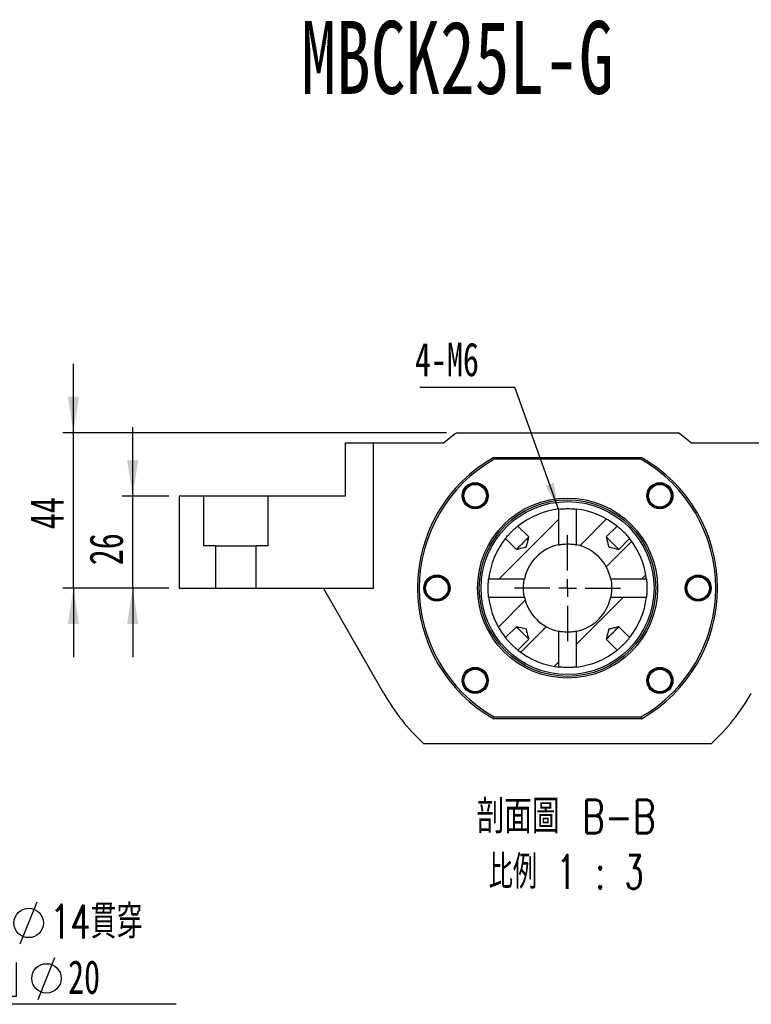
# Model space of a CAD drawing. Header units: millimetres. Extents: x 19 to 333, y 9 to 190.
# Tile 3 of 5: x 101 to 170, y 97 to 190. Entities that reach past the tile are written whole.
import ezdxf

# ---------------------------------------------------------------- set-up
doc = ezdxf.new("R2010")
doc.units = ezdxf.units.MM
doc.layers.add('圖層0', color=7, linetype='Continuous')
doc.styles.add('SLDTEXTSTYLE0', font='TXT', dxfattribs={"width": 0.7})
doc.styles.add('SLDTEXTSTYLE1', font='TXT', dxfattribs={"width": 0.7, "bigfont": 'bigfont'})
doc.styles.add('SLDTEXTSTYLE3', font='TXT', dxfattribs={"width": 0.633333})
doc.styles.add('SLDTEXTSTYLE4', font='TXT', dxfattribs={"width": 0.75, "bigfont": 'bigfont'})
doc.styles.add('SLDTEXTSTYLE5', font='TXT', dxfattribs={"width": 0.65625, "bigfont": 'bigfont'})
doc.dimstyles.new('SLDDIMSTYLE1', dxfattribs={"dimtxt": 0.18, "dimasz": 2.5, "dimexe": 0, "dimexo": 0.0625, "dimgap": 0, "dimtad": 0, "dimtih": 1, "dimtoh": 1, "dimdec": 0, "dimrnd": 1e-09, "dimzin": 0, "dimdsep": 46, "dimtxsty": 'Standard', "dimsah": 1, "dimcen": 0.09, "dimadec": 0, "dimazin": 0, "dimtfac": 2.5, "dimtdec": 0, "dimtofl": 0, "dimtmove": 0, "dimatfit": 3, "dimfxl": 0, "dimfrac": 2, "dimtolj": 1, "dimtzin": 0, "dimarcsym": 0})
doc.dimstyles.new('SLDDIMSTYLE4', dxfattribs={"dimtxt": 3.389974, "dimasz": 2.5, "dimexe": 0, "dimexo": 0.0625, "dimgap": 0.847493, "dimtad": 1, "dimlfac": 3, "dimrnd": 1e-09, "dimzin": 12, "dimdsep": 46, "dimtxsty": 'SLDTEXTSTYLE0', "dimsah": 1, "dimcen": 0.09, "dimadec": 0, "dimazin": 3, "dimtfac": 1, "dimtmove": 0, "dimatfit": 0, "dimfxl": 0, "dimfrac": 2, "dimtolj": 1, "dimtzin": 12, "dimarcsym": 0})

# ---------------------------------------------------------------- blocks, each defined once
blk = doc.blocks.new('SW_SYMBOL_HOLE_DIAM')
at = {"layer": '圖層0', "color": 0}
blk.add_line((300, 0), (700, 1000), dxfattribs=at)
blk.add_circle((500, 500), 350, dxfattribs=at)
blk = doc.blocks.new('SW_SYMBOL_HOLE_SPOT')
at = {"layer": '圖層0', "color": 0}
for p, q in [((0, 875), (0, 75)), ((1600, 75), (1600, 875)), ((0, 75), (1600, 75))]:
    blk.add_line(p, q, dxfattribs=at)
blk = doc.blocks.new('SW_NOTE_1')
at = {"layer": '圖層0', "color": 0}
blk.add_line((21.858, 0), (0, 0), dxfattribs=at)
at = {"layer": '圖層0', "color": 0, "xscale": 0.003964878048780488, "yscale": 0.003964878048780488, "zscale": 0.003964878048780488}
for name, p in [('SW_SYMBOL_HOLE_DIAM', (5.935, 5.698)), ('SW_SYMBOL_HOLE_SPOT', (0.42, 0.465)), ('SW_SYMBOL_HOLE_DIAM', (7.617, 0.465))]:
    blk.add_blockref(name, p, dxfattribs=at)
at = {"layer": '圖層0', "color": 0, "char_height": 3.175, "attachment_point": 1}
for s, insert, style in [('6 -', (0.42, 9.396), 'SLDTEXTSTYLE3'), ('14\\M+18AD1\\M+190FA', (9.957, 9.396), 'SLDTEXTSTYLE1'), ('20', (11.638, 4.163), 'SLDTEXTSTYLE0')]:
    blk.add_mtext(s, dxfattribs=dict(at, insert=insert, style=style))
blk = doc.blocks.new('_D_8')
at = {"layer": '圖層0', "color": 7}
for p, q in [((111.533, 144.95), (111.533, 151.469)), ((114.936, 144.95), (110.533, 144.95)), ((111.533, 136.283), (111.533, 144.95)), ((114.936, 136.283), (110.533, 136.283)), ((111.533, 136.283), (111.533, 129.764))]:
    blk.add_line(p, q, dxfattribs=at)
for points in [[(111.533, 144.95), (112.055, 148.34), (111.012, 148.34)], [(111.533, 136.283), (111.012, 132.893), (112.055, 132.893)]]:
    blk.add_solid(points, dxfattribs=at)
at = {"layer": '圖層0', "color": 7, "insert": (107.44, 138.435), "char_height": 3.175, "attachment_point": 1, "rotation": 90, "style": 'SLDTEXTSTYLE0'}
blk.add_mtext('26', dxfattribs=at)
blk = doc.blocks.new('_D_9')
at = {"layer": '圖層0', "color": 7}
for p, q in [((105.936, 150.95), (105.936, 157.469)), ((141.168, 150.95), (104.936, 150.95)), ((105.936, 136.283), (105.936, 150.95)), ((114.936, 136.283), (104.936, 136.283)), ((105.936, 136.283), (105.936, 129.764))]:
    blk.add_line(p, q, dxfattribs=at)
for points in [[(105.936, 150.95), (106.458, 154.34), (105.415, 154.34)], [(105.936, 136.283), (105.415, 132.893), (106.458, 132.893)]]:
    blk.add_solid(points, dxfattribs=at)
at = {"layer": '圖層0', "color": 7, "insert": (101.843, 141.843), "char_height": 3.175, "attachment_point": 1, "rotation": 90, "style": 'SLDTEXTSTYLE0'}
blk.add_mtext('44', dxfattribs=at)
blk = doc.blocks.new('SW_NOTE_2')
at = {"layer": '圖層0', "color": 0, "char_height": 3.175, "attachment_point": 2}
for s, insert, style in [('\\M+19655\\M+196CA\\M+19AA4 B-B', (9.922, 4.093), 'SLDTEXTSTYLE4'), ('\\M+194E4\\M+197E1 1 : 3', (9.927, -1.141), 'SLDTEXTSTYLE5')]:
    blk.add_mtext(s, dxfattribs=dict(at, insert=insert, style=style))
blk = doc.blocks.new('SW_NOTE_3')
at = {"layer": '圖層0', "color": 0}
blk.add_line((-8.957, 0), (0, 0), dxfattribs=at)
at = {"layer": '圖層0', "color": 0, "insert": (-9.433, 4.203), "char_height": 3.175, "attachment_point": 1, "style": 'SLDTEXTSTYLE0'}
blk.add_mtext('4-M6', dxfattribs=at)
blk = doc.blocks.new('SW_CENTERMARKSYMBOL_7')
at = {"layer": '圖層0', "color": 0}
for p, q in [((0, 1.667), (0, 5)), ((-1.667, 0), (-5, 0)), ((0, 0), (-0.833, 0)), ((0, 0), (0, 0.833)), ((0, 0), (0, -0.833)), ((0, 0), (0.833, 0)), ((1.667, 0), (5, 0)), ((0, -1.667), (0, -5))]:
    blk.add_line(p, q, dxfattribs=at)

msp = doc.modelspace()

# ---------------------------------------------------------------- hatches: boundary and pattern name
at = {"linetype": 'Continuous', "lineweight": 18}
h = msp.add_hatch(dxfattribs=at)
h.set_pattern_fill('ANSI31', style=0)
edge = h.paths.add_edge_path(flags=0)
edge.add_spline(control_points=[(148.9496, 141.1152), (148.9352, 141.0574), (148.9208, 140.9996), (148.9064, 140.9419), (148.8754, 140.8179), (148.8445, 140.6938), (148.8136, 140.5698), (148.7976, 140.5057), (148.7816, 140.4416), (148.7656, 140.3775), (148.7574, 140.3444), (148.7491, 140.3113), (148.7409, 140.2781), (148.7366, 140.261), (148.7323, 140.2439), (148.7281, 140.2268), (148.7258, 140.2179), (148.7236, 140.2091), (148.7214, 140.2002), (148.7203, 140.1957), (148.7192, 140.1911), (148.718, 140.1865), (148.7174, 140.1842), (148.7168, 140.1818), (148.7162, 140.1794), (148.7159, 140.1782), (148.7156, 140.177), (148.7153, 140.1758), (148.7151, 140.1751), (148.715, 140.1745), (148.7148, 140.1739), (148.7147, 140.1735), (148.7146, 140.1732), (148.7145, 140.1729), (148.7144, 140.1727), (148.7144, 140.1725), (148.7143, 140.1723), (148.7142, 140.1722), (148.7141, 140.1721), (148.714, 140.172), (148.7138, 140.1719), (148.7137, 140.1718), (148.7135, 140.1718), (148.7127, 140.1715), (148.7119, 140.1713), (148.711, 140.1711), (148.7077, 140.1702), (148.7044, 140.1694), (148.7011, 140.1686), (148.6879, 140.1652), (148.6746, 140.1619), (148.6614, 140.1586), (148.6084, 140.1454), (148.5554, 140.1322), (148.5024, 140.119), (148.2904, 140.0662), (148.0785, 140.0133), (147.8665, 139.9605), (147.8347, 139.9525), (147.8029, 139.9446), (147.771, 139.9367)], knot_values=[0.001662, 0.001662, 0.001662, 0.001662, 0.0021977, 0.0021977, 0.0021977, 0.0033481, 0.0033481, 0.0033481, 0.0039427, 0.0039427, 0.0039427, 0.0042499, 0.0042499, 0.0042499, 0.0044087, 0.0044087, 0.0044087, 0.0044908, 0.0044908, 0.0044908, 0.0045332, 0.0045332, 0.0045332, 0.0045552, 0.0045552, 0.0045552, 0.0045665, 0.0045665, 0.0045665, 0.0045724, 0.0045724, 0.0045724, 0.0045755, 0.0045755, 0.0045755, 0.0045773, 0.0045773, 0.0045773, 0.0045785, 0.0045785, 0.0045785, 0.0045802, 0.0045802, 0.0045802, 0.004588, 0.004588, 0.004588, 0.0046188, 0.0046188, 0.0046188, 0.0047422, 0.0047422, 0.0047422, 0.005236, 0.005236, 0.005236, 0.0072108, 0.0072108, 0.0072108, 0.0075074, 0.0075074, 0.0075074, 0.0075074], weights=[1, 1, 1, 1, 1, 1, 1, 1, 1, 1, 1, 1, 1, 1, 1, 1, 1, 1, 1, 1, 1, 1, 1, 1, 1, 1, 1, 1, 1, 1, 1, 1, 1, 1, 1, 1, 1, 1, 1, 1, 1, 1, 1, 1, 1, 1, 1, 1, 1, 1, 1, 1, 1, 1, 1, 1, 1, 1, 1, 1, 1], degree=3, periodic=0)
edge.add_line((147.771, 139.9367), (146.7432, 140.9645))
edge.add_arc((152.6029, 136.2833), 7.5, 141.379368, 173.492498)
edge.add_line((145.1513, 137.1333), (148.5239, 137.1333))
edge.add_arc((152.6029, 136.2833), 4.1667, 101.770963, 168.229037, ccw=False)
edge.add_line((151.7529, 140.3623), (151.7529, 143.7349))
edge.add_arc((152.6029, 136.2833), 7.5, 96.507502, 128.620632)
edge.add_line((147.9217, 142.143), (148.9496, 141.1152))
h = msp.add_hatch(dxfattribs=at)
h.set_pattern_fill('ANSI31', style=0)
edge = h.paths.add_edge_path(flags=0)
edge.add_line((158.4627, 140.9645), (157.4348, 139.9367))
edge.add_spline(control_points=[(157.4348, 139.9367), (157.403, 139.9446), (157.3712, 139.9525), (157.3394, 139.9605), (157.1274, 140.0133), (156.9154, 140.0662), (156.7035, 140.119), (156.6505, 140.1322), (156.5975, 140.1454), (156.5445, 140.1586), (156.5313, 140.1619), (156.518, 140.1652), (156.5048, 140.1686), (156.5015, 140.1694), (156.4982, 140.1702), (156.4949, 140.1711), (156.494, 140.1713), (156.4932, 140.1715), (156.4924, 140.1718), (156.4922, 140.1718), (156.492, 140.1719), (156.4919, 140.172), (156.4918, 140.1721), (156.4917, 140.1722), (156.4916, 140.1723), (156.4915, 140.1725), (156.4914, 140.1727), (156.4914, 140.1729), (156.4913, 140.1732), (156.4912, 140.1735), (156.4911, 140.1739), (156.4909, 140.1745), (156.4907, 140.1751), (156.4906, 140.1758), (156.4903, 140.177), (156.49, 140.1782), (156.4896, 140.1794), (156.4891, 140.1818), (156.4885, 140.1842), (156.4879, 140.1865), (156.4867, 140.1911), (156.4856, 140.1957), (156.4844, 140.2002), (156.4822, 140.2091), (156.48, 140.2179), (156.4778, 140.2268), (156.4736, 140.2439), (156.4693, 140.261), (156.465, 140.2781), (156.4568, 140.3113), (156.4485, 140.3444), (156.4402, 140.3775), (156.4243, 140.4416), (156.4083, 140.5057), (156.3923, 140.5698), (156.3614, 140.6938), (156.3304, 140.8179), (156.2995, 140.9419), (156.2851, 140.9996), (156.2707, 141.0574), (156.2563, 141.1152)], knot_values=[0.0075688, 0.0075688, 0.0075688, 0.0075688, 0.007864, 0.007864, 0.007864, 0.00983, 0.00983, 0.00983, 0.0103215, 0.0103215, 0.0103215, 0.0104444, 0.0104444, 0.0104444, 0.0104751, 0.0104751, 0.0104751, 0.0104828, 0.0104828, 0.0104828, 0.0104845, 0.0104845, 0.0104845, 0.0104857, 0.0104857, 0.0104857, 0.0104874, 0.0104874, 0.0104874, 0.0104905, 0.0104905, 0.0104905, 0.0104964, 0.0104964, 0.0104964, 0.0105077, 0.0105077, 0.0105077, 0.0105296, 0.0105296, 0.0105296, 0.0105718, 0.0105718, 0.0105718, 0.0106535, 0.0106535, 0.0106535, 0.0108116, 0.0108116, 0.0108116, 0.0111175, 0.0111175, 0.0111175, 0.0117093, 0.0117093, 0.0117093, 0.0128546, 0.0128546, 0.0128546, 0.0133879, 0.0133879, 0.0133879, 0.0133879], weights=[1, 1, 1, 1, 1, 1, 1, 1, 1, 1, 1, 1, 1, 1, 1, 1, 1, 1, 1, 1, 1, 1, 1, 1, 1, 1, 1, 1, 1, 1, 1, 1, 1, 1, 1, 1, 1, 1, 1, 1, 1, 1, 1, 1, 1, 1, 1, 1, 1, 1, 1, 1, 1, 1, 1, 1, 1, 1, 1, 1, 1], degree=3, periodic=0)
edge.add_line((156.2563, 141.1152), (157.2841, 142.143))
edge.add_arc((152.6029, 136.2833), 7.5, 51.379368, 83.492498)
edge.add_line((153.4529, 143.7349), (153.4529, 140.3623))
edge.add_arc((152.6029, 136.2833), 4.1667, 11.770963, 78.229037, ccw=False)
edge.add_line((156.682, 137.1333), (160.0546, 137.1333))
edge.add_arc((152.6029, 136.2833), 7.5, 6.507502, 38.620632)
h = msp.add_hatch(dxfattribs=at)
h.set_pattern_fill('ANSI31', style=0)
edge = h.paths.add_edge_path(flags=0)
edge.add_spline(control_points=[(147.771, 132.6299), (148.0679, 132.5559), (148.3647, 132.4819), (148.6616, 132.4078), (148.6701, 132.4057), (148.6786, 132.4036), (148.6871, 132.4015), (148.6915, 132.4004), (148.6959, 132.3993), (148.7003, 132.3982), (148.7025, 132.3976), (148.7048, 132.3971), (148.7071, 132.3965), (148.7083, 132.3962), (148.7094, 132.3959), (148.7106, 132.3956), (148.7112, 132.3954), (148.7118, 132.3953), (148.7124, 132.3951), (148.7128, 132.395), (148.7131, 132.3949), (148.7134, 132.3948), (148.7136, 132.3947), (148.7137, 132.3947), (148.7139, 132.3946), (148.714, 132.3945), (148.7141, 132.3944), (148.7142, 132.3943), (148.7143, 132.3941), (148.7144, 132.394), (148.7145, 132.3938), (148.7148, 132.3929), (148.715, 132.392), (148.7152, 132.3911), (148.7161, 132.3875), (148.717, 132.3839), (148.7179, 132.3803), (148.7215, 132.366), (148.7251, 132.3516), (148.7287, 132.3373), (148.743, 132.2798), (148.7573, 132.2224), (148.7716, 132.1649), (148.8289, 131.9352), (148.8862, 131.7054), (148.9435, 131.4757), (148.9455, 131.4676), (148.9475, 131.4595), (148.9496, 131.4514)], knot_values=[0.0094106, 0.0094106, 0.0094106, 0.0094106, 0.012164, 0.012164, 0.012164, 0.0122429, 0.0122429, 0.0122429, 0.0122836, 0.0122836, 0.0122836, 0.0123047, 0.0123047, 0.0123047, 0.0123156, 0.0123156, 0.0123156, 0.0123213, 0.0123213, 0.0123213, 0.0123243, 0.0123243, 0.0123243, 0.012326, 0.012326, 0.012326, 0.0123272, 0.0123272, 0.0123272, 0.012329, 0.012329, 0.012329, 0.0123374, 0.0123374, 0.0123374, 0.0123708, 0.0123708, 0.0123708, 0.0125046, 0.0125046, 0.0125046, 0.0130397, 0.0130397, 0.0130397, 0.0151801, 0.0151801, 0.0151801, 0.0152556, 0.0152556, 0.0152556, 0.0152556], weights=[1, 1, 1, 1, 1, 1, 1, 1, 1, 1, 1, 1, 1, 1, 1, 1, 1, 1, 1, 1, 1, 1, 1, 1, 1, 1, 1, 1, 1, 1, 1, 1, 1, 1, 1, 1, 1, 1, 1, 1, 1, 1, 1, 1, 1, 1, 1, 1, 1], degree=3, periodic=0)
edge.add_line((148.9496, 131.4514), (147.9217, 130.4235))
edge.add_arc((152.6029, 136.2833), 7.5, 231.379368, 263.492498)
edge.add_line((151.7529, 128.8316), (151.7529, 132.2042))
edge.add_arc((152.6029, 136.2833), 4.1667, 191.770963, 258.229037, ccw=False)
edge.add_line((148.5239, 135.4333), (145.1513, 135.4333))
edge.add_arc((152.6029, 136.2833), 7.5, 186.507502, 218.620632)
edge.add_line((146.7432, 131.6021), (147.771, 132.6299))
h = msp.add_hatch(dxfattribs=at)
h.set_pattern_fill('ANSI31', style=0)
edge = h.paths.add_edge_path(flags=0)
edge.add_line((157.4348, 132.6299), (158.4627, 131.6021))
edge.add_arc((152.6029, 136.2833), 7.5, 321.379368, 353.492498)
edge.add_line((160.0546, 135.4333), (156.682, 135.4333))
edge.add_arc((152.6029, 136.2833), 4.1667, 281.770963, 348.229037, ccw=False)
edge.add_line((153.4529, 132.2042), (153.4529, 128.8316))
edge.add_arc((152.6029, 136.2833), 7.5, 276.507502, 308.620632)
edge.add_line((157.2841, 130.4235), (156.2563, 131.4514))
edge.add_spline(control_points=[(156.2563, 131.4514), (156.2643, 131.4832), (156.2722, 131.515), (156.2801, 131.5469), (156.333, 131.7588), (156.3858, 131.9708), (156.4387, 132.1827), (156.4519, 132.2357), (156.4651, 132.2887), (156.4783, 132.3417), (156.4816, 132.3549), (156.4849, 132.3682), (156.4882, 132.3814), (156.4891, 132.3847), (156.4899, 132.3881), (156.4907, 132.3914), (156.4909, 132.3922), (156.4911, 132.393), (156.4914, 132.3938), (156.4915, 132.394), (156.4916, 132.3942), (156.4917, 132.3943), (156.4918, 132.3944), (156.4919, 132.3945), (156.492, 132.3946), (156.4922, 132.3947), (156.4924, 132.3948), (156.4925, 132.3948), (156.4929, 132.3949), (156.4932, 132.395), (156.4935, 132.3951), (156.4942, 132.3953), (156.4948, 132.3955), (156.4954, 132.3956), (156.4967, 132.3959), (156.4979, 132.3963), (156.4991, 132.3966), (156.5015, 132.3972), (156.5038, 132.3977), (156.5062, 132.3983), (156.5108, 132.3995), (156.5153, 132.4006), (156.5199, 132.4018), (156.5288, 132.404), (156.5376, 132.4062), (156.5465, 132.4084), (156.5636, 132.4127), (156.5807, 132.4169), (156.5978, 132.4212), (156.6309, 132.4294), (156.6641, 132.4377), (156.6972, 132.446), (156.7613, 132.4619), (156.8254, 132.4779), (156.8895, 132.4939), (157.0135, 132.5248), (157.1375, 132.5558), (157.2616, 132.5867), (157.3193, 132.6011), (157.3771, 132.6155), (157.4348, 132.6299)], knot_values=[0.0075688, 0.0075688, 0.0075688, 0.0075688, 0.007864, 0.007864, 0.007864, 0.00983, 0.00983, 0.00983, 0.0103215, 0.0103215, 0.0103215, 0.0104444, 0.0104444, 0.0104444, 0.0104751, 0.0104751, 0.0104751, 0.0104828, 0.0104828, 0.0104828, 0.0104845, 0.0104845, 0.0104845, 0.0104857, 0.0104857, 0.0104857, 0.0104874, 0.0104874, 0.0104874, 0.0104905, 0.0104905, 0.0104905, 0.0104964, 0.0104964, 0.0104964, 0.0105077, 0.0105077, 0.0105077, 0.0105296, 0.0105296, 0.0105296, 0.0105718, 0.0105718, 0.0105718, 0.0106535, 0.0106535, 0.0106535, 0.0108116, 0.0108116, 0.0108116, 0.0111175, 0.0111175, 0.0111175, 0.0117093, 0.0117093, 0.0117093, 0.0128546, 0.0128546, 0.0128546, 0.0133879, 0.0133879, 0.0133879, 0.0133879], weights=[1, 1, 1, 1, 1, 1, 1, 1, 1, 1, 1, 1, 1, 1, 1, 1, 1, 1, 1, 1, 1, 1, 1, 1, 1, 1, 1, 1, 1, 1, 1, 1, 1, 1, 1, 1, 1, 1, 1, 1, 1, 1, 1, 1, 1, 1, 1, 1, 1, 1, 1, 1, 1, 1, 1, 1, 1, 1, 1, 1, 1], degree=3, periodic=0)

# ---------------------------------------------------------------- linework, layer by layer
at = {"color": 7, "linetype": 'Continuous', "lineweight": 25}
for p, q in [((142.168, 150.9499), (163.0379, 150.9499)), ((131.6029, 149.9499), (131.6029, 144.9499)), ((134.2696, 149.9499), (131.6029, 149.9499)), ((134.2696, 136.2833), (134.2696, 149.9499)), ((140.8888, 149.9499), (134.2696, 149.9499)), ((170.9363, 149.9499), (164.3171, 149.9499)), ((145.6328, 148.6166), (145.6767, 148.4499)), ((145.6328, 148.6166), (159.5731, 148.6166)), ((159.5291, 148.4499), (145.6767, 148.4499)), ((159.5291, 148.4499), (159.5731, 148.6166)), ((161.8921, 145.9553), (162.1544, 145.789)), ((142.931, 145.5724), (143.0972, 145.8347)), ((115.9363, 144.9499), (115.9363, 136.2833)), ((118.2143, 144.9499), (115.9363, 144.9499)), ((118.2143, 144.9499), (118.2143, 140.2833)), ((124.3249, 144.9499), (118.2143, 144.9499)), ((124.3249, 140.2833), (124.3249, 144.9499)), ((131.6029, 144.9499), (124.3249, 144.9499)), ((151.7529, 143.7349), (151.7529, 140.3623)), ((153.4529, 140.3623), (153.4529, 143.7349)), ((148.9496, 141.1152), (147.9217, 142.143)), ((157.2841, 142.143), (156.2563, 141.1152)), ((146.7432, 140.9645), (147.771, 139.9367)), ((157.4348, 139.9367), (158.4627, 140.9645)), ((119.3543, 140.2833), (118.2143, 140.2833)), ((119.3543, 140.2833), (119.3543, 136.2833)), ((119.3543, 140.2833), (123.1849, 140.2833)), ((123.1849, 136.2833), (123.1849, 140.2833)), ((124.3249, 140.2833), (123.1849, 140.2833)), ((148.5239, 137.1333), (145.1513, 137.1333)), ((160.0546, 137.1333), (156.682, 137.1333)), ((115.9363, 136.2833), (119.3543, 136.2833)), ((119.3543, 136.2833), (123.1849, 136.2833)), ((123.1849, 136.2833), (134.2696, 136.2833)), ((135.2471, 126.3447), (129.5559, 136.2833)), ((166.0105, 136.554), (166.0784, 136.251)), ((145.1513, 135.4333), (148.5239, 135.4333)), ((156.682, 135.4333), (160.0546, 135.4333)), ((147.771, 132.6299), (146.7432, 131.6021)), ((151.7529, 132.2042), (151.7529, 128.8316)), ((153.4529, 128.8316), (153.4529, 132.2042)), ((158.4627, 131.6021), (157.4348, 132.6299)), ((147.9217, 130.4235), (148.9496, 131.4514)), ((156.2563, 131.4514), (157.2841, 130.4235)), ((143.3138, 126.6113), (143.0515, 126.7775)), ((162.2749, 126.9941), (162.1087, 126.7318)), ((145.6328, 123.9499), (145.6767, 124.1166)), ((159.5731, 123.9499), (145.6328, 123.9499)), ((145.6767, 124.1166), (159.5291, 124.1166)), ((159.5291, 124.1166), (159.5731, 123.9499)), ((139.0056, 121.6166), (166.2003, 121.6166))]:
    msp.add_line(p, q, dxfattribs=at)
at = {"color": 7, "linetype": 'Continuous', "lineweight": 25, "flags": 128}
for points in [[(148.9496, 141.1152), (148.9256, 141.0912), (148.8559, 141.0215), (148.746, 140.9116), (148.605, 140.7706), (148.4441, 140.6097), (148.2765, 140.4421), (148.1156, 140.2812), (147.9746, 140.1402), (147.8647, 140.0304), (147.795, 139.9606), (147.771, 139.9367)], [(157.4348, 139.9367), (157.4109, 139.9606), (157.3411, 140.0304), (157.2313, 140.1402), (157.0903, 140.2812), (156.9294, 140.4421), (156.7618, 140.6097), (156.6009, 140.7706), (156.4599, 140.9116), (156.35, 141.0215), (156.2803, 141.0912), (156.2563, 141.1152)], [(147.771, 132.6299), (147.795, 132.6059), (147.8647, 132.5362), (147.9746, 132.4264), (148.1156, 132.2853), (148.2765, 132.1244), (148.4441, 131.9568), (148.605, 131.796), (148.746, 131.6549), (148.8559, 131.5451), (148.9256, 131.4753), (148.9496, 131.4514)], [(156.2563, 131.4514), (156.2803, 131.4753), (156.35, 131.5451), (156.4599, 131.6549), (156.6009, 131.796), (156.7618, 131.9568), (156.9294, 132.1244), (157.0903, 132.2853), (157.2313, 132.4264), (157.3411, 132.5362), (157.4109, 132.6059), (157.4348, 132.6299)]]:
    msp.add_lwpolyline(points, dxfattribs=at)
at = {"color": 7, "linetype": 'Continuous', "lineweight": 25}
for centre, radius in [((143.882, 145.0043), 1.2333), ((143.882, 145.0043), 1.1333), ((143.882, 145.0043), 1.0667), ((161.3239, 145.0043), 1.2333), ((161.3239, 145.0043), 1.1333), ((161.3239, 145.0043), 1.0667), ((152.6029, 136.2833), 8.5), ((152.6029, 136.2833), 8.3333), ((152.6029, 136.2833), 8.1667), ((140.2696, 136.2833), 1.2333), ((140.2696, 136.2833), 1.1333), ((140.2696, 136.2833), 1.0667), ((164.9363, 136.2833), 1.2333), ((164.9363, 136.2833), 1.1333), ((164.9363, 136.2833), 1.0667), ((143.882, 127.5623), 1.2333), ((143.882, 127.5623), 1.1333), ((143.882, 127.5623), 1.0667), ((161.3239, 127.5623), 1.2333), ((161.3239, 127.5623), 1.1333), ((161.3239, 127.5623), 1.0667)]:
    msp.add_circle(centre, radius, dxfattribs=at)
for radius, start, end in [(18, 125.430945, 130.601061), (18, 49.398939, 54.569055), (14.1667, 119.472932, 240.527068), (14, 119.651845, 240.348155), (14, 299.651845, 60.348155), (14.1667, 299.472932, 60.527068), (7.5, 96.507502, 128.620632), (7.5, 51.379368, 83.492498), (7.5, 141.379368, 173.492498), (7.5, 6.507502, 38.620632), (4.1667, 101.770963, 168.229037), (4.1667, 11.770963, 78.229037), (7.5, 186.507502, 218.620632), (4.1667, 191.770963, 258.229037), (4.1667, 281.770963, 348.229037), (7.5, 321.379368, 353.492498), (7.5, 231.379368, 263.492498), (7.5, 276.507502, 308.620632), (20, 209.797016, 227.166572), (20, 312.833428, 330.202984)]:
    msp.add_arc((152.6029, 136.2833), radius, start, end, dxfattribs=at)
for points, knots in [([(144.4501, 145.9553), (144.3882, 145.9878), (144.2718, 146.0491), (144.0844, 146.0982), (143.9007, 146.1171), (143.7163, 146.1047), (143.5363, 146.0622), (143.3087, 145.9658), (143.0904, 145.8048), (142.9755, 145.6373), (142.931, 145.5724)], [0, 0, 0, 0, 0.1205086, 0.22645464, 0.3324005, 0.43834652, 0.54429233, 0.6502383, 0.86443841, 1, 1, 1, 1]), ([(145.0204, 145.0352), (145.0221, 145.0629), (145.032, 145.2204), (144.9188, 145.4953), (144.7146, 145.7845), (144.5286, 145.9046), (144.4501, 145.9553)], [0, 0, 0, 0, 0.0732328, 0.4173437, 0.7542528, 1, 1, 1, 1]), ([(162.2749, 144.4361), (162.3075, 144.498), (162.3687, 144.6144), (162.4179, 144.8018), (162.4368, 144.9855), (162.4244, 145.1699), (162.3819, 145.3499), (162.2855, 145.5775), (162.1244, 145.7958), (161.957, 145.9107), (161.8921, 145.9553)], [0, 0, 0, 0, 0.1205086, 0.22645464, 0.3324005, 0.43834652, 0.54429233, 0.6502383, 0.86443841, 1, 1, 1, 1]), ([(161.3549, 143.8658), (161.3825, 143.8641), (161.5401, 143.8542), (161.815, 143.9675), (162.1042, 144.1716), (162.2243, 144.3576), (162.2749, 144.4361)], [0, 0, 0, 0, 0.0732328, 0.4173437, 0.7542528, 1, 1, 1, 1]), ([(151.7529, 143.7349), (151.7541, 143.7351), (151.7585, 143.7356), (151.8231, 143.7429), (151.9897, 143.7591), (152.2265, 143.7754), (152.506, 143.7845), (152.7956, 143.7826), (153.0635, 143.7704), (153.2784, 143.7535), (153.4246, 143.7383), (153.4435, 143.736), (153.4529, 143.7349)], [0, 0, 0, 0, 0.03585, 0.1425411, 0.2494816, 0.3570257, 0.4645906, 0.5715628, 0.6782545, 0.7854045, 0.893051, 1, 1, 1, 1]), ([(146.7432, 140.9645), (146.7459, 140.9678), (146.7524, 140.976), (146.8158, 141.0547), (146.9372, 141.1991), (147.1038, 141.3856), (147.2986, 141.5881), (147.5006, 141.7824), (147.6864, 141.9484), (147.8313, 142.0702), (147.9103, 142.1338), (147.9185, 142.1404), (147.9217, 142.143)], [0, 0, 0, 0, 0.0715126, 0.1782034, 0.2853433, 0.3929576, 0.5003328, 0.6071322, 0.7139124, 0.8212576, 0.9288797, 1, 1, 1, 1]), ([(157.2841, 142.143), (157.2874, 142.1404), (157.2957, 142.1338), (157.3744, 142.0704), (157.5188, 141.949), (157.7053, 141.7824), (157.9078, 141.5876), (158.102, 141.3856), (158.2681, 141.1998), (158.3899, 141.0549), (158.4535, 140.9759), (158.4601, 140.9677), (158.4627, 140.9645)], [0, 0, 0, 0, 0.0715126, 0.1782034, 0.2853433, 0.3929576, 0.5003328, 0.6071322, 0.7139124, 0.8212576, 0.9288797, 1, 1, 1, 1]), ([(147.771, 139.9367), (147.8029, 139.9446), (148.0467, 140.0054), (148.3435, 140.079), (148.6216, 140.1489), (148.6912, 140.166), (148.7085, 140.1705), (148.7129, 140.1715), (148.714, 140.172), (148.7143, 140.1724), (148.7146, 140.173), (148.7149, 140.1742), (148.7155, 140.1763), (148.7165, 140.1806), (148.7186, 140.1887), (148.7225, 140.2045), (148.7301, 140.2351), (148.7449, 140.2942), (148.7734, 140.4085), (148.8285, 140.6297), (148.8898, 140.8756), (148.9352, 141.0574), (148.9496, 141.1152)], [0, 0, 0, 0, 0.0506169, 0.3877124, 0.4719862, 0.4930547, 0.498322, 0.4996447, 0.4999328, 0.5001425, 0.5004381, 0.5009725, 0.5019843, 0.5039308, 0.5076917, 0.5149653, 0.5290379, 0.5562668, 0.6089518, 0.7108933, 0.9081426, 1, 1, 1, 1]), ([(151.7529, 140.3623), (151.7539, 140.3625), (151.758, 140.3634), (151.8194, 140.3762), (151.9812, 140.4049), (152.2145, 140.4346), (152.4927, 140.4518), (152.7814, 140.4493), (153.048, 140.4285), (153.2669, 140.3981), (153.4134, 140.3707), (153.4521, 140.3625), (153.4529, 140.3623), (153.4529, 140.3623)], [0, 0, 0, 0, 0.0336419, 0.1386879, 0.2444868, 0.3522631, 0.4601968, 0.5662522, 0.6713293, 0.7777501, 0.8858485, 0.9933469, 1, 1, 1, 1]), ([(156.2563, 141.1152), (156.2707, 141.0574), (156.316, 140.8756), (156.3774, 140.6297), (156.4325, 140.4085), (156.461, 140.2942), (156.4758, 140.2351), (156.4834, 140.2045), (156.4873, 140.1887), (156.4894, 140.1806), (156.4904, 140.1763), (156.491, 140.1742), (156.4913, 140.173), (156.4916, 140.1724), (156.4919, 140.172), (156.493, 140.1715), (156.4973, 140.1705), (156.5147, 140.166), (156.5843, 140.1489), (156.8624, 140.079), (157.1592, 140.0054), (157.403, 139.9446), (157.4348, 139.9367)], [0, 0, 0, 0, 0.0918574, 0.2891066, 0.3910481, 0.4437332, 0.470962, 0.4850346, 0.4923082, 0.4960691, 0.4980156, 0.4990275, 0.4995618, 0.4998574, 0.5000671, 0.5003553, 0.5016779, 0.5069452, 0.5280137, 0.6122875, 0.949383, 1, 1, 1, 1]), ([(139.9989, 137.3575), (139.9321, 137.3367), (139.8065, 137.2977), (139.6392, 137.2), (139.496, 137.0834), (139.3743, 136.9443), (139.2771, 136.7869), (139.1843, 136.5578), (139.1438, 136.2896), (139.181, 136.09), (139.1954, 136.0126)], [0, 0, 0, 0, 0.1205082, 0.2264542, 0.3324, 0.4383463, 0.544292, 0.650238, 0.8644385, 1, 1, 1, 1]), ([(141.385, 135.8942), (141.41, 135.9678), (141.4785, 136.1696), (141.4409, 136.5243), (141.2841, 136.8944), (141.0105, 137.1888), (140.6605, 137.3686), (140.3058, 137.4229), (140.0899, 137.3769), (139.9989, 137.3575)], [0, 0, 0, 0, 0.09381, 0.2569361, 0.4174384, 0.5760486, 0.7334626, 0.8875823, 1, 1, 1, 1]), ([(145.1513, 135.4333), (145.1511, 135.4344), (145.1506, 135.4389), (145.1433, 135.5034), (145.1271, 135.67), (145.1108, 135.9069), (145.1017, 136.1863), (145.1036, 136.476), (145.1158, 136.7438), (145.1327, 136.9587), (145.1479, 137.105), (145.1502, 137.1239), (145.1513, 137.1333)], [0, 0, 0, 0, 0.03585, 0.1425411, 0.2494816, 0.3570257, 0.4645906, 0.5715628, 0.6782545, 0.7854045, 0.893051, 1, 1, 1, 1]), ([(148.5239, 135.4333), (148.5237, 135.4343), (148.5228, 135.4384), (148.51, 135.4997), (148.4813, 135.6615), (148.4516, 135.8948), (148.4344, 136.1731), (148.4369, 136.4617), (148.4577, 136.7284), (148.4881, 136.9472), (148.5155, 137.0938), (148.5237, 137.1325), (148.5239, 137.1332), (148.5239, 137.1333)], [0, 0, 0, 0, 0.0336419, 0.1386879, 0.2444868, 0.3522631, 0.4601968, 0.5662522, 0.6713293, 0.7777501, 0.8858485, 0.9933469, 1, 1, 1, 1]), ([(156.682, 137.1333), (156.6822, 137.1323), (156.683, 137.1282), (156.6958, 137.0668), (156.7246, 136.905), (156.7542, 136.6717), (156.7715, 136.3935), (156.769, 136.1048), (156.7482, 135.8382), (156.7178, 135.6193), (156.6904, 135.4728), (156.6822, 135.4341), (156.682, 135.4333), (156.682, 135.4333)], [0, 0, 0, 0, 0.0336419, 0.1386879, 0.2444868, 0.3522631, 0.4601968, 0.5662522, 0.6713293, 0.7777501, 0.8858485, 0.9933469, 1, 1, 1, 1]), ([(160.0546, 137.1333), (160.0547, 137.1321), (160.0553, 137.1277), (160.0626, 137.0631), (160.0788, 136.8965), (160.095, 136.6597), (160.1042, 136.3802), (160.1023, 136.0906), (160.0901, 135.8227), (160.0732, 135.6078), (160.0579, 135.4616), (160.0557, 135.4427), (160.0546, 135.4333)], [0, 0, 0, 0, 0.03585, 0.1425411, 0.2494816, 0.3570257, 0.4645906, 0.5715628, 0.6782545, 0.7854045, 0.893051, 1, 1, 1, 1]), ([(139.1954, 136.0126), (139.1525, 136.1302), (139.1017, 136.2697), (139.1195, 136.4135), (139.1223, 136.4361)], [0, 0, 0, 0, 0.8428592, 1, 1, 1, 1]), ([(163.7677, 136.3028), (163.7684, 136.2166), (163.7702, 135.9971), (163.9262, 135.672), (164.1942, 135.3778), (164.5457, 135.1979), (164.9, 135.1437), (165.1159, 135.1896), (165.207, 135.209)], [0, 0, 0, 0, 0.1225575, 0.3120856, 0.4993796, 0.6852609, 0.8672522, 1, 1, 1, 1]), ([(165.207, 135.209), (165.2738, 135.2298), (165.3994, 135.2688), (165.5667, 135.3666), (165.7099, 135.4831), (165.8316, 135.6223), (165.9288, 135.7796), (166.0216, 136.0087), (166.062, 136.2769), (166.0249, 136.4766), (166.0105, 136.554)], [0, 0, 0, 0, 0.1205082, 0.2264542, 0.3324, 0.4383463, 0.544292, 0.650238, 0.8644385, 1, 1, 1, 1]), ([(148.9496, 131.4514), (148.9475, 131.4595), (148.8882, 131.6973), (148.8149, 131.9927), (148.7392, 132.2942), (148.7207, 132.3696), (148.7158, 132.3884), (148.7148, 132.3931), (148.7143, 132.3943), (148.7139, 132.3946), (148.7132, 132.3949), (148.7121, 132.3952), (148.71, 132.3957), (148.706, 132.3968), (148.6981, 132.3987), (148.683, 132.4025), (148.3732, 132.4797), (148.0679, 132.5559), (147.771, 132.6299)], [0, 0, 0, 0, 0.012894, 0.3782893, 0.469638, 0.4924752, 0.4981846, 0.4996175, 0.4999202, 0.5001289, 0.5004152, 0.5009299, 0.5019027, 0.5037736, 0.5073874, 0.5143768, 0.5278991, 1, 1, 1, 1]), ([(153.4529, 132.2042), (153.4449, 132.2025), (153.4283, 132.199), (153.295, 132.1732), (153.0881, 132.1426), (152.8437, 132.1211), (152.5811, 132.1141), (152.3195, 132.1233), (152.0671, 132.1491), (151.874, 132.1798), (151.7685, 132.2009), (151.7574, 132.2033), (151.7529, 132.2042)], [0, 0, 0, 0, 0.0984083, 0.2035978, 0.3106558, 0.4188344, 0.5000239, 0.605913, 0.7117517, 0.818922, 0.9270904, 1, 1, 1, 1]), ([(157.4348, 132.6299), (157.3771, 132.6155), (157.1953, 132.5702), (156.9494, 132.5089), (156.7282, 132.4537), (156.6138, 132.4252), (156.5547, 132.4104), (156.5242, 132.4028), (156.5084, 132.3989), (156.5002, 132.3968), (156.496, 132.3958), (156.4938, 132.3952), (156.4927, 132.3949), (156.492, 132.3946), (156.4916, 132.3943), (156.4912, 132.3932), (156.4902, 132.3889), (156.4856, 132.3715), (156.4686, 132.3019), (156.3987, 132.0238), (156.3251, 131.727), (156.2643, 131.4832), (156.2563, 131.4514)], [0, 0, 0, 0, 0.0918575, 0.2891067, 0.3910482, 0.4437333, 0.4709621, 0.4850347, 0.4923084, 0.4960692, 0.4980157, 0.4990276, 0.4995619, 0.4998575, 0.5000672, 0.5003554, 0.5016781, 0.5069453, 0.5280138, 0.6122876, 0.9493831, 1, 1, 1, 1]), ([(147.9217, 130.4235), (147.9184, 130.4262), (147.9102, 130.4327), (147.8315, 130.4961), (147.6871, 130.6175), (147.5006, 130.7841), (147.2981, 130.979), (147.1039, 131.1809), (146.9378, 131.3667), (146.816, 131.5116), (146.7524, 131.5906), (146.7458, 131.5988), (146.7432, 131.6021)], [0, 0, 0, 0, 0.0715126, 0.1782034, 0.2853433, 0.3929576, 0.5003328, 0.6071322, 0.7139124, 0.8212576, 0.9288797, 1, 1, 1, 1]), ([(158.4627, 131.6021), (158.46, 131.5988), (158.4535, 131.5905), (158.3901, 131.5119), (158.2687, 131.3674), (158.1021, 131.1809), (157.9072, 130.9784), (157.7053, 130.7842), (157.5195, 130.6181), (157.3746, 130.4963), (157.2956, 130.4327), (157.2874, 130.4262), (157.2841, 130.4235)], [0, 0, 0, 0, 0.0715126, 0.1782034, 0.2853433, 0.3929576, 0.5003328, 0.6071322, 0.7139124, 0.8212576, 0.9288797, 1, 1, 1, 1]), ([(144.9368, 128.092), (144.9049, 128.1561), (144.8129, 128.3413), (144.5394, 128.5608), (144.1673, 128.7118), (143.7656, 128.7264), (143.3909, 128.6062), (143.1017, 128.3937), (142.9816, 128.2085), (142.931, 128.1305)], [0, 0, 0, 0, 0.0869959, 0.2513485, 0.4130579, 0.5728609, 0.7314586, 0.8867372, 1, 1, 1, 1]), ([(153.4529, 128.8316), (153.4436, 128.8305), (153.4248, 128.8283), (153.2795, 128.8131), (153.0651, 128.7962), (152.8254, 128.7853), (152.5717, 128.782), (152.3172, 128.787), (152.0633, 128.8016), (151.8707, 128.8186), (151.7678, 128.8299), (151.7572, 128.8311), (151.7529, 128.8316)], [0, 0, 0, 0, 0.1067453, 0.2134934, 0.320837, 0.4284662, 0.5000016, 0.6069318, 0.7138453, 0.8211855, 0.9288157, 1, 1, 1, 1]), ([(142.931, 128.1305), (142.8984, 128.0685), (142.8372, 127.9522), (142.788, 127.7647), (142.7691, 127.581), (142.7815, 127.3966), (142.824, 127.2166), (142.9204, 126.989), (143.0814, 126.7707), (143.2489, 126.6558), (143.3138, 126.6113)], [0, 0, 0, 0, 0.1205086, 0.22645464, 0.3324005, 0.43834652, 0.54429233, 0.6502383, 0.86443841, 1, 1, 1, 1]), ([(160.1902, 127.6628), (160.1839, 127.5911), (160.166, 127.3893), (160.284, 127.071), (160.4918, 126.7821), (160.6775, 126.6619), (160.7558, 126.6113)], [0, 0, 0, 0, 0.1698525, 0.4780882, 0.7798731, 1, 1, 1, 1]), ([(160.7558, 126.6113), (160.8177, 126.5787), (160.934, 126.5175), (161.1215, 126.4683), (161.3052, 126.4494), (161.4896, 126.4618), (161.6696, 126.5043), (161.8972, 126.6007), (162.1155, 126.7618), (162.2304, 126.9292), (162.2749, 126.9941)], [0, 0, 0, 0, 0.1205086, 0.22645464, 0.3324005, 0.43834652, 0.54429233, 0.6502383, 0.86443841, 1, 1, 1, 1])]:
    msp.add_open_spline(points, degree=3, knots=knots, dxfattribs=at)

# ---------------------------------------------------------------- block references
at = {"layer": '圖層0', "color": 7}
for name, p in [('SW_NOTE_3', (147.6183, 155.2619)), ('SW_CENTERMARKSYMBOL_7', (152.6029, 136.2833)), ('SW_NOTE_1', (93.7909, 96.9853))]:
    msp.add_blockref(name, p, dxfattribs=at)
at = {"layer": '圖層0'}
msp.add_blockref('SW_NOTE_2', (142.537, 112.2123), dxfattribs=at)

# ---------------------------------------------------------------- texts
at = {"layer": '圖層0', "color": 7, "insert": (127.4628, 189.8242), "char_height": 6.87917, "attachment_point": 1, "style": 'SLDTEXTSTYLE0'}
msp.add_mtext('MBCK25L-G', dxfattribs=at)

# ---------------------------------------------------------------- dimensions: what is measured, and where the dimension line sits
at = {"layer": '圖層0', "color": 7}
for base, p2, picture, middle in [((105.9363, 150.9499), (142.168, 150.9499), '_D_9', (105.9363, 143.8306)), ((111.5332, 144.9499), (115.9363, 144.9499), '_D_8', (111.5332, 140.4225))]:
    dim = msp.add_linear_dim(base=base, p1=(115.9363, 136.2833), p2=p2, angle=90, dimstyle='SLDDIMSTYLE4', dxfattribs=at)
    dim.commit()
    dim.dimension.update_dxf_attribs({"geometry": picture, "text_midpoint": middle, "dimtype": 160})

# ---------------------------------------------------------------- leaders
msp.add_leader([(151.7529, 143.7349), (147.6183, 155.2619)], dimstyle='SLDDIMSTYLE1', dxfattribs=at)

doc.saveas('drawing.dxf')
